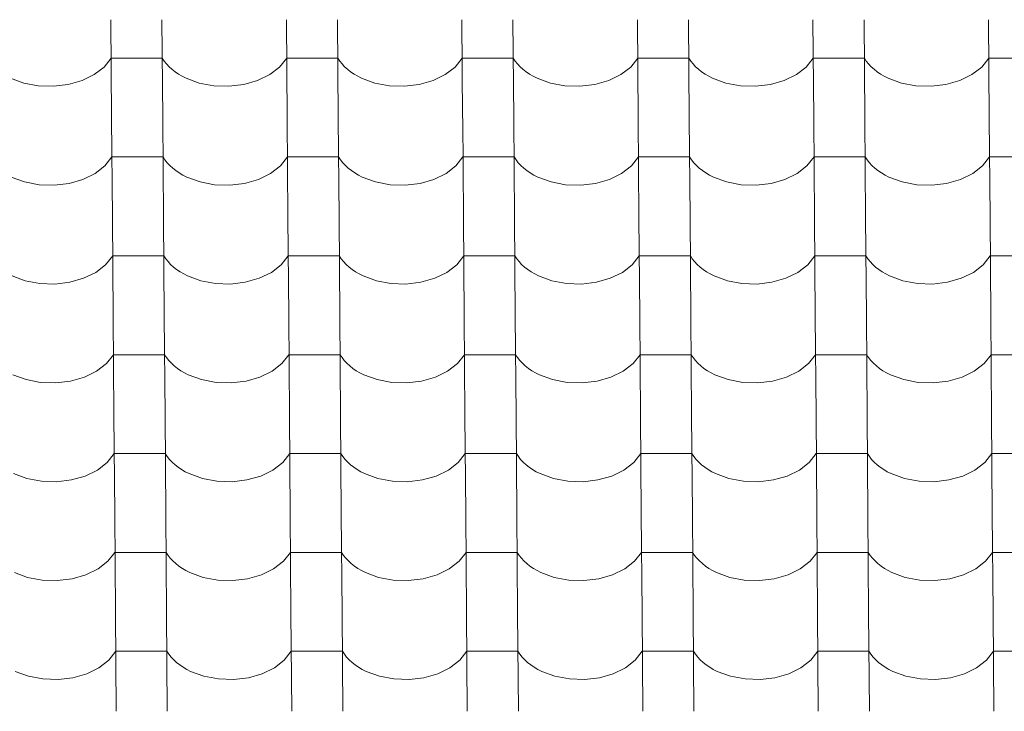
# Model space of a CAD drawing. Header units: millimetres. Extents: x -27785 to 104762, y -947 to 11132.
# Tile 123 of 146: x -5650 to -4724, y 8992 to 9642. Entities that reach past the tile are written whole.
import ezdxf

# ---------------------------------------------------------------- set-up
doc = ezdxf.new("R2010")
doc.units = ezdxf.units.MM
doc.header["$MEASUREMENT"] = 0
doc.layers.add('POHLED JIŽNÍ_1_Bourané_Výplně - Povrchové', color=7, linetype='Continuous')
doc.layers.add('POHLED JIŽNÍ_1_Konstrukce - nosné', color=7, linetype='Continuous')

# ---------------------------------------------------------------- blocks, each defined once
blk = doc.blocks.new('*X2', base_point=(-29303.7, -27473.93))
at = {"layer": 'POHLED JIŽNÍ_1_Bourané_Výplně - Povrchové', "color": 7, "linetype": 'Continuous', "lineweight": 13}
for p, q in [((-5564.35, 9642.36), (-5563.63, 9549.68)), ((-5516.31, 9642.36), (-5515.59, 9549.68)), ((-5399.35, 9642.36), (-5398.63, 9549.68)), ((-5351.32, 9642.36), (-5350.6, 9549.68)), ((-5234.36, 9642.36), (-5233.64, 9549.68)), ((-5186.32, 9642.36), (-5185.6, 9549.68)), ((-5069.36, 9642.36), (-5068.64, 9549.68)), ((-5021.33, 9642.36), (-5020.61, 9549.68)), ((-4904.36, 9642.36), (-4903.64, 9549.68)), ((-4856.33, 9642.36), (-4855.61, 9549.68)), ((-4739.37, 9642.36), (-4738.65, 9549.68)), ((-5570.67, 9597.82), (-5564.07, 9606.2)), ((-5540.05, 9606.2), (-5564.07, 9606.2)), ((-5516.03, 9606.2), (-5540.05, 9606.2)), ((-5516.03, 9606.2), (-5514.19, 9603.41)), ((-5514.19, 9603.41), (-5512.04, 9600.71)), ((-5512.04, 9600.71), (-5509.62, 9598.13)), ((-5509.62, 9598.13), (-5506.92, 9595.66)), ((-5405.67, 9597.82), (-5399.07, 9606.2)), ((-5375.05, 9606.2), (-5399.07, 9606.2)), ((-5351.04, 9606.2), (-5375.05, 9606.2)), ((-5351.04, 9606.2), (-5349.19, 9603.41)), ((-5349.19, 9603.41), (-5347.05, 9600.71)), ((-5347.05, 9600.71), (-5344.62, 9598.13)), ((-5344.62, 9598.13), (-5341.92, 9595.66)), ((-5240.68, 9597.82), (-5234.07, 9606.2)), ((-5210.06, 9606.2), (-5234.07, 9606.2)), ((-5186.04, 9606.2), (-5210.06, 9606.2)), ((-5186.04, 9606.2), (-5184.2, 9603.41)), ((-5184.2, 9603.41), (-5182.05, 9600.71)), ((-5182.05, 9600.71), (-5179.63, 9598.13)), ((-5179.63, 9598.13), (-5176.92, 9595.66)), ((-5075.68, 9597.82), (-5069.08, 9606.2)), ((-5045.06, 9606.2), (-5069.08, 9606.2)), ((-5021.04, 9606.2), (-5045.06, 9606.2)), ((-5021.04, 9606.2), (-5019.2, 9603.41)), ((-5019.2, 9603.41), (-5017.06, 9600.71)), ((-5017.06, 9600.71), (-5014.63, 9598.13)), ((-5014.63, 9598.13), (-5011.93, 9595.66)), ((-4910.69, 9597.82), (-4904.08, 9606.2)), ((-4880.07, 9606.2), (-4904.08, 9606.2)), ((-4856.05, 9606.2), (-4880.07, 9606.2)), ((-4856.05, 9606.2), (-4854.2, 9603.41)), ((-4854.2, 9603.41), (-4852.06, 9600.71)), ((-4852.06, 9600.71), (-4849.63, 9598.13)), ((-4849.63, 9598.13), (-4846.93, 9595.66)), ((-4745.69, 9597.82), (-4739.09, 9606.2)), ((-4715.07, 9606.2), (-4739.09, 9606.2)), ((-5591.36, 9585.05), (-5579.92, 9590.65)), ((-5579.92, 9590.65), (-5570.67, 9597.82)), ((-5506.92, 9595.66), (-5503.96, 9593.34)), ((-5503.96, 9593.34), (-5500.76, 9591.16)), ((-5500.76, 9591.16), (-5497.33, 9589.14)), ((-5497.33, 9589.14), (-5493.69, 9587.29)), ((-5426.36, 9585.05), (-5414.93, 9590.65)), ((-5414.93, 9590.65), (-5405.67, 9597.82)), ((-5341.92, 9595.66), (-5338.96, 9593.34)), ((-5338.96, 9593.34), (-5335.76, 9591.16)), ((-5335.76, 9591.16), (-5332.33, 9589.14)), ((-5332.33, 9589.14), (-5328.7, 9587.29)), ((-5261.36, 9585.05), (-5249.93, 9590.65)), ((-5249.93, 9590.65), (-5240.68, 9597.82)), ((-5176.92, 9595.66), (-5173.97, 9593.34)), ((-5173.97, 9593.34), (-5170.76, 9591.16)), ((-5170.76, 9591.16), (-5167.34, 9589.14)), ((-5167.34, 9589.14), (-5163.7, 9587.29)), ((-5096.37, 9585.05), (-5084.94, 9590.65)), ((-5084.94, 9590.65), (-5075.68, 9597.82)), ((-5011.93, 9595.66), (-5008.97, 9593.34)), ((-5008.97, 9593.34), (-5005.77, 9591.16)), ((-5005.77, 9591.16), (-5002.34, 9589.14)), ((-5002.34, 9589.14), (-4998.71, 9587.29)), ((-4931.37, 9585.05), (-4919.94, 9590.65)), ((-4919.94, 9590.65), (-4910.69, 9597.82)), ((-4846.93, 9595.66), (-4843.97, 9593.34)), ((-4843.97, 9593.34), (-4840.77, 9591.16)), ((-4840.77, 9591.16), (-4837.35, 9589.14)), ((-4837.35, 9589.14), (-4833.71, 9587.29)), ((-4766.38, 9585.05), (-4754.94, 9590.65)), ((-4754.94, 9590.65), (-4745.69, 9597.82)), ((-5658.69, 9587.29), (-5646.21, 9582.72)), ((-5646.21, 9582.72), (-5632.53, 9580.13)), ((-5632.53, 9580.13), (-5618.35, 9579.66)), ((-5618.35, 9579.66), (-5604.39, 9581.33)), ((-5604.39, 9581.33), (-5591.36, 9585.05)), ((-5493.69, 9587.29), (-5481.21, 9582.72)), ((-5481.21, 9582.72), (-5467.53, 9580.13)), ((-5467.53, 9580.13), (-5453.35, 9579.66)), ((-5453.35, 9579.66), (-5439.39, 9581.33)), ((-5439.39, 9581.33), (-5426.36, 9585.05)), ((-5328.7, 9587.29), (-5316.22, 9582.72)), ((-5316.22, 9582.72), (-5302.54, 9580.13)), ((-5302.54, 9580.13), (-5288.36, 9579.66)), ((-5288.36, 9579.66), (-5274.39, 9581.33)), ((-5274.39, 9581.33), (-5261.36, 9585.05)), ((-5163.7, 9587.29), (-5151.22, 9582.72)), ((-5151.22, 9582.72), (-5137.54, 9580.13)), ((-5137.54, 9580.13), (-5123.36, 9579.66)), ((-5123.36, 9579.66), (-5109.4, 9581.33)), ((-5109.4, 9581.33), (-5096.37, 9585.05)), ((-4998.71, 9587.29), (-4986.23, 9582.72)), ((-4986.23, 9582.72), (-4972.55, 9580.13)), ((-4972.55, 9580.13), (-4958.36, 9579.66)), ((-4958.36, 9579.66), (-4944.4, 9581.33)), ((-4944.4, 9581.33), (-4931.37, 9585.05)), ((-4833.71, 9587.29), (-4821.23, 9582.72)), ((-4821.23, 9582.72), (-4807.55, 9580.13)), ((-4807.55, 9580.13), (-4793.37, 9579.66)), ((-4793.37, 9579.66), (-4779.41, 9581.33)), ((-4779.41, 9581.33), (-4766.38, 9585.05)), ((-5563.62, 9549.35), (-5562.9, 9456.68)), ((-5515.59, 9549.35), (-5514.87, 9456.68)), ((-5398.63, 9549.35), (-5397.91, 9456.68)), ((-5350.59, 9549.35), (-5349.87, 9456.68)), ((-5233.63, 9549.35), (-5232.91, 9456.68)), ((-5185.6, 9549.35), (-5184.88, 9456.68)), ((-5068.64, 9549.35), (-5067.92, 9456.68)), ((-5020.6, 9549.35), (-5019.88, 9456.68)), ((-4903.64, 9549.35), (-4902.92, 9456.68)), ((-4855.61, 9549.35), (-4854.89, 9456.68)), ((-4738.64, 9549.35), (-4737.92, 9456.68)), ((-5569.95, 9504.81), (-5563.34, 9513.19)), ((-5539.33, 9513.19), (-5563.34, 9513.19)), ((-5515.31, 9513.19), (-5539.33, 9513.19)), ((-5515.31, 9513.19), (-5513.46, 9510.4)), ((-5513.46, 9510.4), (-5511.32, 9507.7)), ((-5511.32, 9507.7), (-5508.89, 9505.12)), ((-5404.95, 9504.81), (-5398.35, 9513.19)), ((-5374.33, 9513.19), (-5398.35, 9513.19)), ((-5350.31, 9513.19), (-5374.33, 9513.19)), ((-5350.31, 9513.19), (-5348.47, 9510.4)), ((-5348.47, 9510.4), (-5346.33, 9507.7)), ((-5346.33, 9507.7), (-5343.9, 9505.12)), ((-5239.95, 9504.81), (-5233.35, 9513.19)), ((-5209.33, 9513.19), (-5233.35, 9513.19)), ((-5185.32, 9513.19), (-5209.33, 9513.19)), ((-5185.32, 9513.19), (-5183.47, 9510.4)), ((-5183.47, 9510.4), (-5181.33, 9507.7)), ((-5181.33, 9507.7), (-5178.9, 9505.12)), ((-5074.96, 9504.81), (-5068.36, 9513.19)), ((-5044.34, 9513.19), (-5068.36, 9513.19)), ((-5020.32, 9513.19), (-5044.34, 9513.19)), ((-5020.32, 9513.19), (-5018.48, 9510.4)), ((-5018.48, 9510.4), (-5016.33, 9507.7)), ((-5016.33, 9507.7), (-5013.91, 9505.12)), ((-4909.96, 9504.81), (-4903.36, 9513.19)), ((-4879.34, 9513.19), (-4903.36, 9513.19)), ((-4855.33, 9513.19), (-4879.34, 9513.19)), ((-4855.33, 9513.19), (-4853.48, 9510.4)), ((-4853.48, 9510.4), (-4851.34, 9507.7)), ((-4851.34, 9507.7), (-4848.91, 9505.12)), ((-4744.97, 9504.81), (-4738.36, 9513.19)), ((-4714.35, 9513.19), (-4738.36, 9513.19)), ((-5590.63, 9492.05), (-5579.2, 9497.64)), ((-5579.2, 9497.64), (-5569.95, 9504.81)), ((-5508.89, 9505.12), (-5506.19, 9502.65)), ((-5506.19, 9502.65), (-5503.23, 9500.33)), ((-5503.23, 9500.33), (-5500.03, 9498.15)), ((-5500.03, 9498.15), (-5496.61, 9496.13)), ((-5425.64, 9492.05), (-5414.2, 9497.64)), ((-5414.2, 9497.64), (-5404.95, 9504.81)), ((-5343.9, 9505.12), (-5341.2, 9502.65)), ((-5341.2, 9502.65), (-5338.24, 9500.33)), ((-5338.24, 9500.33), (-5335.04, 9498.15)), ((-5335.04, 9498.15), (-5331.61, 9496.13)), ((-5260.64, 9492.05), (-5249.21, 9497.64)), ((-5249.21, 9497.64), (-5239.95, 9504.81)), ((-5178.9, 9505.12), (-5176.2, 9502.65)), ((-5176.2, 9502.65), (-5173.24, 9500.33)), ((-5173.24, 9500.33), (-5170.04, 9498.15)), ((-5170.04, 9498.15), (-5166.61, 9496.13)), ((-5095.65, 9492.05), (-5084.21, 9497.64)), ((-5084.21, 9497.64), (-5074.96, 9504.81)), ((-5013.91, 9505.12), (-5011.21, 9502.65)), ((-5011.21, 9502.65), (-5008.25, 9500.33)), ((-5008.25, 9500.33), (-5005.05, 9498.15)), ((-5005.05, 9498.15), (-5001.62, 9496.13)), ((-4930.65, 9492.05), (-4919.22, 9497.64)), ((-4919.22, 9497.64), (-4909.96, 9504.81)), ((-4848.91, 9505.12), (-4846.21, 9502.65)), ((-4846.21, 9502.65), (-4843.25, 9500.33)), ((-4843.25, 9500.33), (-4840.05, 9498.15)), ((-4840.05, 9498.15), (-4836.62, 9496.13)), ((-4765.65, 9492.05), (-4754.22, 9497.64)), ((-4754.22, 9497.64), (-4744.97, 9504.81)), ((-5657.97, 9494.28), (-5645.49, 9489.71)), ((-5645.49, 9489.71), (-5631.81, 9487.12)), ((-5631.81, 9487.12), (-5617.62, 9486.65)), ((-5617.62, 9486.65), (-5603.66, 9488.32)), ((-5603.66, 9488.32), (-5590.63, 9492.05)), ((-5496.61, 9496.13), (-5492.97, 9494.28)), ((-5492.97, 9494.28), (-5480.49, 9489.71)), ((-5480.49, 9489.71), (-5466.81, 9487.12)), ((-5466.81, 9487.12), (-5452.63, 9486.65)), ((-5452.63, 9486.65), (-5438.67, 9488.32)), ((-5438.67, 9488.32), (-5425.64, 9492.05)), ((-5331.61, 9496.13), (-5327.97, 9494.28)), ((-5327.97, 9494.28), (-5315.49, 9489.71)), ((-5315.49, 9489.71), (-5301.82, 9487.12)), ((-5301.82, 9487.12), (-5287.63, 9486.65)), ((-5287.63, 9486.65), (-5273.67, 9488.32)), ((-5273.67, 9488.32), (-5260.64, 9492.05)), ((-5166.61, 9496.13), (-5162.98, 9494.28)), ((-5162.98, 9494.28), (-5150.5, 9489.71)), ((-5150.5, 9489.71), (-5136.82, 9487.12)), ((-5136.82, 9487.12), (-5122.64, 9486.65)), ((-5122.64, 9486.65), (-5108.68, 9488.32)), ((-5108.68, 9488.32), (-5095.65, 9492.05)), ((-5001.62, 9496.13), (-4997.98, 9494.28)), ((-4997.98, 9494.28), (-4985.5, 9489.71)), ((-4985.5, 9489.71), (-4971.82, 9487.12)), ((-4971.82, 9487.12), (-4957.64, 9486.65)), ((-4957.64, 9486.65), (-4943.68, 9488.32)), ((-4943.68, 9488.32), (-4930.65, 9492.05)), ((-4836.62, 9496.13), (-4832.99, 9494.28)), ((-4832.99, 9494.28), (-4820.51, 9489.71)), ((-4820.51, 9489.71), (-4806.83, 9487.12)), ((-4806.83, 9487.12), (-4792.65, 9486.65)), ((-4792.65, 9486.65), (-4778.68, 9488.32)), ((-4778.68, 9488.32), (-4765.65, 9492.05)), ((-5562.9, 9456.34), (-5562.18, 9363.67)), ((-5514.87, 9456.34), (-5514.15, 9363.67)), ((-5397.9, 9456.34), (-5397.18, 9363.67)), ((-5349.87, 9456.34), (-5349.15, 9363.67)), ((-5232.91, 9456.34), (-5232.19, 9363.67)), ((-5184.87, 9456.34), (-5184.15, 9363.67)), ((-5067.91, 9456.34), (-5067.19, 9363.67)), ((-5019.88, 9456.34), (-5019.16, 9363.67)), ((-4902.92, 9456.34), (-4902.2, 9363.67)), ((-4854.88, 9456.34), (-4854.16, 9363.67)), ((-4737.92, 9456.34), (-4737.2, 9363.67)), ((-5569.22, 9411.8), (-5562.62, 9420.18)), ((-5538.6, 9420.18), (-5562.62, 9420.18)), ((-5514.59, 9420.18), (-5538.6, 9420.18)), ((-5514.59, 9420.18), (-5512.74, 9417.39)), ((-5512.74, 9417.39), (-5510.6, 9414.7)), ((-5510.6, 9414.7), (-5508.17, 9412.11)), ((-5404.23, 9411.8), (-5397.62, 9420.18)), ((-5373.61, 9420.18), (-5397.62, 9420.18)), ((-5349.59, 9420.18), (-5373.61, 9420.18)), ((-5349.59, 9420.18), (-5347.74, 9417.39)), ((-5347.74, 9417.39), (-5345.6, 9414.7)), ((-5345.6, 9414.7), (-5343.17, 9412.11)), ((-5239.23, 9411.8), (-5232.63, 9420.18)), ((-5208.61, 9420.18), (-5232.63, 9420.18)), ((-5184.59, 9420.18), (-5208.61, 9420.18)), ((-5184.59, 9420.18), (-5182.75, 9417.39)), ((-5182.75, 9417.39), (-5180.61, 9414.7)), ((-5180.61, 9414.7), (-5178.18, 9412.11)), ((-5074.23, 9411.8), (-5067.63, 9420.18)), ((-5043.61, 9420.18), (-5067.63, 9420.18)), ((-5019.6, 9420.18), (-5043.61, 9420.18)), ((-5019.6, 9420.18), (-5017.75, 9417.39)), ((-5017.75, 9417.39), (-5015.61, 9414.7)), ((-5015.61, 9414.7), (-5013.18, 9412.11)), ((-4909.24, 9411.8), (-4902.64, 9420.18)), ((-4878.62, 9420.18), (-4902.64, 9420.18)), ((-4854.6, 9420.18), (-4878.62, 9420.18)), ((-4854.6, 9420.18), (-4852.76, 9417.39)), ((-4852.76, 9417.39), (-4850.61, 9414.7)), ((-4850.61, 9414.7), (-4848.19, 9412.11)), ((-4744.24, 9411.8), (-4737.64, 9420.18)), ((-4713.62, 9420.18), (-4737.64, 9420.18)), ((-5589.91, 9399.04), (-5578.48, 9404.63)), ((-5578.48, 9404.63), (-5569.22, 9411.8)), ((-5508.17, 9412.11), (-5505.47, 9409.64)), ((-5505.47, 9409.64), (-5502.51, 9407.32)), ((-5502.51, 9407.32), (-5499.31, 9405.14)), ((-5499.31, 9405.14), (-5495.88, 9403.12)), ((-5424.91, 9399.04), (-5413.48, 9404.63)), ((-5413.48, 9404.63), (-5404.23, 9411.8)), ((-5343.17, 9412.11), (-5340.47, 9409.64)), ((-5340.47, 9409.64), (-5337.51, 9407.32)), ((-5337.51, 9407.32), (-5334.31, 9405.14)), ((-5334.31, 9405.14), (-5330.89, 9403.12)), ((-5259.92, 9399.04), (-5248.48, 9404.63)), ((-5248.48, 9404.63), (-5239.23, 9411.8)), ((-5178.18, 9412.11), (-5175.48, 9409.64)), ((-5175.48, 9409.64), (-5172.52, 9407.32)), ((-5172.52, 9407.32), (-5169.32, 9405.14)), ((-5169.32, 9405.14), (-5165.89, 9403.12)), ((-5094.92, 9399.04), (-5083.49, 9404.63)), ((-5083.49, 9404.63), (-5074.23, 9411.8)), ((-5013.18, 9412.11), (-5010.48, 9409.64)), ((-5010.48, 9409.64), (-5007.52, 9407.32)), ((-5007.52, 9407.32), (-5004.32, 9405.14)), ((-5004.32, 9405.14), (-5000.89, 9403.12)), ((-4929.93, 9399.04), (-4918.49, 9404.63)), ((-4918.49, 9404.63), (-4909.24, 9411.8)), ((-4848.19, 9412.11), (-4845.49, 9409.64)), ((-4845.49, 9409.64), (-4842.53, 9407.32)), ((-4842.53, 9407.32), (-4839.33, 9405.14)), ((-4839.33, 9405.14), (-4835.9, 9403.12)), ((-4764.93, 9399.04), (-4753.5, 9404.63)), ((-4753.5, 9404.63), (-4744.24, 9411.8)), ((-5657.24, 9401.27), (-5644.76, 9396.7)), ((-5644.76, 9396.7), (-5631.08, 9394.11)), ((-5616.9, 9393.64), (-5602.94, 9395.31)), ((-5602.94, 9395.31), (-5589.91, 9399.04)), ((-5495.88, 9403.12), (-5492.25, 9401.27)), ((-5492.25, 9401.27), (-5479.77, 9396.7)), ((-5479.77, 9396.7), (-5466.09, 9394.11)), ((-5451.91, 9393.64), (-5437.94, 9395.31)), ((-5437.94, 9395.31), (-5424.91, 9399.04)), ((-5330.89, 9403.12), (-5327.25, 9401.27)), ((-5327.25, 9401.27), (-5314.77, 9396.7)), ((-5314.77, 9396.7), (-5301.09, 9394.11)), ((-5286.91, 9393.64), (-5272.95, 9395.31)), ((-5272.95, 9395.31), (-5259.92, 9399.04)), ((-5165.89, 9403.12), (-5162.25, 9401.27)), ((-5162.25, 9401.27), (-5149.77, 9396.7)), ((-5149.77, 9396.7), (-5136.1, 9394.11)), ((-5121.91, 9393.64), (-5107.95, 9395.31)), ((-5107.95, 9395.31), (-5094.92, 9399.04)), ((-5000.89, 9403.12), (-4997.26, 9401.27)), ((-4997.26, 9401.27), (-4984.78, 9396.7)), ((-4984.78, 9396.7), (-4971.1, 9394.11)), ((-4956.92, 9393.64), (-4942.96, 9395.31)), ((-4942.96, 9395.31), (-4929.93, 9399.04)), ((-4835.9, 9403.12), (-4832.26, 9401.27)), ((-4832.26, 9401.27), (-4819.78, 9396.7)), ((-4819.78, 9396.7), (-4806.1, 9394.11)), ((-4791.92, 9393.64), (-4777.96, 9395.31)), ((-4777.96, 9395.31), (-4764.93, 9399.04)), ((-5631.08, 9394.11), (-5616.9, 9393.64)), ((-5466.09, 9394.11), (-5451.91, 9393.64)), ((-5301.09, 9394.11), (-5286.91, 9393.64)), ((-5136.1, 9394.11), (-5121.91, 9393.64)), ((-4971.1, 9394.11), (-4956.92, 9393.64)), ((-4806.1, 9394.11), (-4791.92, 9393.64)), ((-5562.18, 9363.33), (-5561.46, 9270.66)), ((-5514.14, 9363.33), (-5513.42, 9270.66)), ((-5397.18, 9363.33), (-5396.46, 9270.66)), ((-5349.15, 9363.33), (-5348.43, 9270.66)), ((-5232.19, 9363.33), (-5231.46, 9270.66)), ((-5184.15, 9363.33), (-5183.43, 9270.66)), ((-5067.19, 9363.33), (-5066.47, 9270.66)), ((-5019.16, 9363.33), (-5018.43, 9270.66)), ((-4902.19, 9363.33), (-4901.47, 9270.66)), ((-4854.16, 9363.33), (-4853.44, 9270.66)), ((-4737.2, 9363.33), (-4736.48, 9270.66)), ((-5568.5, 9318.79), (-5561.9, 9327.18)), ((-5537.88, 9327.18), (-5561.9, 9327.18)), ((-5513.86, 9327.18), (-5537.88, 9327.18)), ((-5513.86, 9327.18), (-5512.02, 9324.38)), ((-5512.02, 9324.38), (-5509.87, 9321.69)), ((-5509.87, 9321.69), (-5507.45, 9319.1)), ((-5403.5, 9318.79), (-5396.9, 9327.18)), ((-5372.88, 9327.18), (-5396.9, 9327.18)), ((-5348.87, 9327.18), (-5372.88, 9327.18)), ((-5348.87, 9327.18), (-5347.02, 9324.38)), ((-5347.02, 9324.38), (-5344.88, 9321.69)), ((-5344.88, 9321.69), (-5342.45, 9319.1)), ((-5238.51, 9318.79), (-5231.9, 9327.18)), ((-5207.89, 9327.18), (-5231.9, 9327.18)), ((-5183.87, 9327.18), (-5207.89, 9327.18)), ((-5183.87, 9327.18), (-5182.02, 9324.38)), ((-5182.02, 9324.38), (-5179.88, 9321.69)), ((-5179.88, 9321.69), (-5177.45, 9319.1)), ((-5073.51, 9318.79), (-5066.91, 9327.18)), ((-5042.89, 9327.18), (-5066.91, 9327.18)), ((-5018.87, 9327.18), (-5042.89, 9327.18)), ((-5018.87, 9327.18), (-5017.03, 9324.38)), ((-5017.03, 9324.38), (-5014.89, 9321.69)), ((-5014.89, 9321.69), (-5012.46, 9319.1)), ((-4908.51, 9318.79), (-4901.91, 9327.18)), ((-4877.89, 9327.18), (-4901.91, 9327.18)), ((-4853.88, 9327.18), (-4877.89, 9327.18)), ((-4853.88, 9327.18), (-4852.03, 9324.38)), ((-4852.03, 9324.38), (-4849.89, 9321.69)), ((-4849.89, 9321.69), (-4847.46, 9319.1)), ((-4743.52, 9318.79), (-4736.92, 9327.18)), ((-4712.9, 9327.18), (-4736.92, 9327.18)), ((-5589.19, 9306.03), (-5577.75, 9311.62)), ((-5577.75, 9311.62), (-5568.5, 9318.79)), ((-5507.45, 9319.1), (-5504.75, 9316.64)), ((-5504.75, 9316.64), (-5501.79, 9314.31)), ((-5501.79, 9314.31), (-5498.59, 9312.13)), ((-5498.59, 9312.13), (-5495.16, 9310.11)), ((-5424.19, 9306.03), (-5412.76, 9311.62)), ((-5412.76, 9311.62), (-5403.5, 9318.79)), ((-5342.45, 9319.1), (-5339.75, 9316.64)), ((-5339.75, 9316.64), (-5336.79, 9314.31)), ((-5336.79, 9314.31), (-5333.59, 9312.13)), ((-5333.59, 9312.13), (-5330.16, 9310.11)), ((-5259.19, 9306.03), (-5247.76, 9311.62)), ((-5247.76, 9311.62), (-5238.51, 9318.79)), ((-5177.45, 9319.1), (-5174.75, 9316.64)), ((-5174.75, 9316.64), (-5171.8, 9314.31)), ((-5171.8, 9314.31), (-5168.59, 9312.13)), ((-5168.59, 9312.13), (-5165.17, 9310.11)), ((-5094.2, 9306.03), (-5082.76, 9311.62)), ((-5082.76, 9311.62), (-5073.51, 9318.79)), ((-5012.46, 9319.1), (-5009.76, 9316.64)), ((-5009.76, 9316.64), (-5006.8, 9314.31)), ((-5006.8, 9314.31), (-5003.6, 9312.13)), ((-5003.6, 9312.13), (-5000.17, 9310.11)), ((-4929.2, 9306.03), (-4917.77, 9311.62)), ((-4917.77, 9311.62), (-4908.51, 9318.79)), ((-4847.46, 9319.1), (-4844.76, 9316.64)), ((-4844.76, 9316.64), (-4841.8, 9314.31)), ((-4841.8, 9314.31), (-4838.6, 9312.13)), ((-4838.6, 9312.13), (-4835.17, 9310.11)), ((-4764.21, 9306.03), (-4752.77, 9311.62)), ((-4752.77, 9311.62), (-4743.52, 9318.79)), ((-5656.52, 9308.26), (-5644.04, 9303.69)), ((-5644.04, 9303.69), (-5630.36, 9301.1)), ((-5616.18, 9300.63), (-5602.22, 9302.3)), ((-5602.22, 9302.3), (-5589.19, 9306.03)), ((-5495.16, 9310.11), (-5491.52, 9308.26)), ((-5491.52, 9308.26), (-5479.04, 9303.69)), ((-5479.04, 9303.69), (-5465.36, 9301.1)), ((-5451.18, 9300.63), (-5437.22, 9302.3)), ((-5437.22, 9302.3), (-5424.19, 9306.03)), ((-5330.16, 9310.11), (-5326.53, 9308.26)), ((-5326.53, 9308.26), (-5314.05, 9303.69)), ((-5314.05, 9303.69), (-5300.37, 9301.1)), ((-5286.19, 9300.63), (-5272.22, 9302.3)), ((-5272.22, 9302.3), (-5259.19, 9306.03)), ((-5165.17, 9310.11), (-5161.53, 9308.26)), ((-5161.53, 9308.26), (-5149.05, 9303.69)), ((-5149.05, 9303.69), (-5135.37, 9301.1)), ((-5121.19, 9300.63), (-5107.23, 9302.3)), ((-5107.23, 9302.3), (-5094.2, 9306.03)), ((-5000.17, 9310.11), (-4996.53, 9308.26)), ((-4996.53, 9308.26), (-4984.06, 9303.69)), ((-4984.06, 9303.69), (-4970.38, 9301.1)), ((-4956.19, 9300.63), (-4942.23, 9302.3)), ((-4942.23, 9302.3), (-4929.2, 9306.03)), ((-4835.17, 9310.11), (-4831.54, 9308.26)), ((-4831.54, 9308.26), (-4819.06, 9303.69)), ((-4819.06, 9303.69), (-4805.38, 9301.1)), ((-4791.2, 9300.63), (-4777.24, 9302.3)), ((-4777.24, 9302.3), (-4764.21, 9306.03)), ((-5630.36, 9301.1), (-5616.18, 9300.63)), ((-5465.36, 9301.1), (-5451.18, 9300.63)), ((-5300.37, 9301.1), (-5286.19, 9300.63)), ((-5135.37, 9301.1), (-5121.19, 9300.63)), ((-4970.38, 9301.1), (-4956.19, 9300.63)), ((-4805.38, 9301.1), (-4791.2, 9300.63)), ((-5561.45, 9270.32), (-5560.73, 9177.65)), ((-5513.42, 9270.32), (-5512.7, 9177.65)), ((-5396.46, 9270.32), (-5395.74, 9177.65)), ((-5348.42, 9270.32), (-5347.7, 9177.65)), ((-5231.46, 9270.32), (-5230.74, 9177.65)), ((-5183.43, 9270.32), (-5182.71, 9177.65)), ((-5066.47, 9270.32), (-5065.74, 9177.65)), ((-5018.43, 9270.32), (-5017.71, 9177.65)), ((-4901.47, 9270.32), (-4900.75, 9177.65)), ((-4853.44, 9270.32), (-4852.71, 9177.65)), ((-4736.47, 9270.32), (-4735.75, 9177.65)), ((-5567.77, 9225.78), (-5561.17, 9234.17)), ((-5537.16, 9234.17), (-5561.17, 9234.17)), ((-5513.14, 9234.17), (-5537.16, 9234.17)), ((-5513.14, 9234.17), (-5511.29, 9231.37)), ((-5511.29, 9231.37), (-5509.15, 9228.68)), ((-5509.15, 9228.68), (-5506.72, 9226.09)), ((-5402.78, 9225.78), (-5396.18, 9234.17)), ((-5372.16, 9234.17), (-5396.18, 9234.17)), ((-5348.14, 9234.17), (-5372.16, 9234.17)), ((-5348.14, 9234.17), (-5346.3, 9231.37)), ((-5346.3, 9231.37), (-5344.15, 9228.68)), ((-5344.15, 9228.68), (-5341.73, 9226.09)), ((-5237.78, 9225.78), (-5231.18, 9234.17)), ((-5207.16, 9234.17), (-5231.18, 9234.17)), ((-5183.15, 9234.17), (-5207.16, 9234.17)), ((-5183.15, 9234.17), (-5181.3, 9231.37)), ((-5181.3, 9231.37), (-5179.16, 9228.68)), ((-5179.16, 9228.68), (-5176.73, 9226.09)), ((-5072.79, 9225.78), (-5066.18, 9234.17)), ((-5042.17, 9234.17), (-5066.18, 9234.17)), ((-5018.15, 9234.17), (-5042.17, 9234.17)), ((-5018.15, 9234.17), (-5016.3, 9231.37)), ((-5016.3, 9231.37), (-5014.16, 9228.68)), ((-5014.16, 9228.68), (-5011.73, 9226.09)), ((-4907.79, 9225.78), (-4901.19, 9234.17)), ((-4877.17, 9234.17), (-4901.19, 9234.17)), ((-4853.15, 9234.17), (-4877.17, 9234.17)), ((-4853.15, 9234.17), (-4851.31, 9231.37)), ((-4851.31, 9231.37), (-4849.17, 9228.68)), ((-4849.17, 9228.68), (-4846.74, 9226.09)), ((-4742.8, 9225.78), (-4736.19, 9234.17)), ((-4712.18, 9234.17), (-4736.19, 9234.17)), ((-5588.46, 9213.02), (-5577.03, 9218.61)), ((-5577.03, 9218.61), (-5567.77, 9225.78)), ((-5506.72, 9226.09), (-5504.02, 9223.63)), ((-5504.02, 9223.63), (-5501.06, 9221.3)), ((-5501.06, 9221.3), (-5497.86, 9219.12)), ((-5497.86, 9219.12), (-5494.43, 9217.1)), ((-5423.47, 9213.02), (-5412.03, 9218.61)), ((-5412.03, 9218.61), (-5402.78, 9225.78)), ((-5341.73, 9226.09), (-5339.03, 9223.63)), ((-5339.03, 9223.63), (-5336.07, 9221.3)), ((-5336.07, 9221.3), (-5332.87, 9219.12)), ((-5332.87, 9219.12), (-5329.44, 9217.1)), ((-5258.47, 9213.02), (-5247.04, 9218.61)), ((-5247.04, 9218.61), (-5237.78, 9225.78)), ((-5176.73, 9226.09), (-5174.03, 9223.63)), ((-5174.03, 9223.63), (-5171.07, 9221.3)), ((-5171.07, 9221.3), (-5167.87, 9219.12)), ((-5167.87, 9219.12), (-5164.44, 9217.1)), ((-5093.47, 9213.02), (-5082.04, 9218.61)), ((-5082.04, 9218.61), (-5072.79, 9225.78)), ((-5011.73, 9226.09), (-5009.03, 9223.63)), ((-5009.03, 9223.63), (-5006.08, 9221.3)), ((-5006.08, 9221.3), (-5002.87, 9219.12)), ((-5002.87, 9219.12), (-4999.45, 9217.1)), ((-4928.48, 9213.02), (-4917.05, 9218.61)), ((-4917.05, 9218.61), (-4907.79, 9225.78)), ((-4846.74, 9226.09), (-4844.04, 9223.63)), ((-4844.04, 9223.63), (-4841.08, 9221.3)), ((-4841.08, 9221.3), (-4837.88, 9219.12)), ((-4837.88, 9219.12), (-4834.45, 9217.1)), ((-4763.48, 9213.02), (-4752.05, 9218.61)), ((-4752.05, 9218.61), (-4742.8, 9225.78)), ((-5655.79, 9215.25), (-5643.32, 9210.68)), ((-5643.32, 9210.68), (-5629.64, 9208.09)), ((-5615.45, 9207.62), (-5601.49, 9209.29)), ((-5601.49, 9209.29), (-5588.46, 9213.02)), ((-5494.43, 9217.1), (-5490.8, 9215.25)), ((-5490.8, 9215.25), (-5478.32, 9210.68)), ((-5478.32, 9210.68), (-5464.64, 9208.09)), ((-5450.46, 9207.62), (-5436.5, 9209.29)), ((-5436.5, 9209.29), (-5423.47, 9213.02)), ((-5329.44, 9217.1), (-5325.8, 9215.25)), ((-5325.8, 9215.25), (-5313.32, 9210.68)), ((-5313.32, 9210.68), (-5299.64, 9208.09)), ((-5285.46, 9207.62), (-5271.5, 9209.29)), ((-5271.5, 9209.29), (-5258.47, 9213.02)), ((-5164.44, 9217.1), (-5160.81, 9215.25)), ((-5160.81, 9215.25), (-5148.33, 9210.68)), ((-5148.33, 9210.68), (-5134.65, 9208.09)), ((-5120.47, 9207.62), (-5106.5, 9209.29)), ((-5106.5, 9209.29), (-5093.47, 9213.02)), ((-4999.45, 9217.1), (-4995.81, 9215.25)), ((-4995.81, 9215.25), (-4983.33, 9210.68)), ((-4983.33, 9210.68), (-4969.65, 9208.09)), ((-4955.47, 9207.62), (-4941.51, 9209.29)), ((-4941.51, 9209.29), (-4928.48, 9213.02)), ((-4834.45, 9217.1), (-4830.81, 9215.25)), ((-4830.81, 9215.25), (-4818.34, 9210.68)), ((-4818.34, 9210.68), (-4804.66, 9208.09)), ((-4790.47, 9207.62), (-4776.51, 9209.29)), ((-4776.51, 9209.29), (-4763.48, 9213.02)), ((-5629.64, 9208.09), (-5615.45, 9207.62)), ((-5464.64, 9208.09), (-5450.46, 9207.62)), ((-5299.64, 9208.09), (-5285.46, 9207.62)), ((-5134.65, 9208.09), (-5120.47, 9207.62)), ((-4969.65, 9208.09), (-4955.47, 9207.62)), ((-4804.66, 9208.09), (-4790.47, 9207.62)), ((-5560.73, 9177.31), (-5560.01, 9084.64)), ((-5512.7, 9177.31), (-5511.97, 9084.64)), ((-5395.73, 9177.31), (-5395.01, 9084.64)), ((-5347.7, 9177.31), (-5346.98, 9084.64)), ((-5230.74, 9177.31), (-5230.02, 9084.64)), ((-5182.7, 9177.31), (-5181.98, 9084.64)), ((-5065.74, 9177.31), (-5065.02, 9084.64)), ((-5017.71, 9177.31), (-5016.99, 9084.64)), ((-4900.75, 9177.31), (-4900.02, 9084.64)), ((-4852.71, 9177.31), (-4851.99, 9084.64)), ((-4735.75, 9177.31), (-4735.03, 9084.64)), ((-5567.05, 9132.77), (-5560.45, 9141.16)), ((-5536.43, 9141.16), (-5560.45, 9141.16)), ((-5512.41, 9141.16), (-5536.43, 9141.16)), ((-5512.41, 9141.16), (-5510.57, 9138.36)), ((-5510.57, 9138.36), (-5508.43, 9135.67)), ((-5508.43, 9135.67), (-5506, 9133.08)), ((-5402.06, 9132.77), (-5395.45, 9141.16)), ((-5371.44, 9141.16), (-5395.45, 9141.16)), ((-5347.42, 9141.16), (-5371.44, 9141.16)), ((-5347.42, 9141.16), (-5345.57, 9138.36)), ((-5345.57, 9138.36), (-5343.43, 9135.67)), ((-5343.43, 9135.67), (-5341, 9133.08)), ((-5237.06, 9132.77), (-5230.46, 9141.16)), ((-5206.44, 9141.16), (-5230.46, 9141.16)), ((-5182.42, 9141.16), (-5206.44, 9141.16)), ((-5182.42, 9141.16), (-5180.58, 9138.36)), ((-5180.58, 9138.36), (-5178.43, 9135.67)), ((-5178.43, 9135.67), (-5176.01, 9133.08)), ((-5072.06, 9132.77), (-5065.46, 9141.16)), ((-5041.44, 9141.16), (-5065.46, 9141.16)), ((-5017.43, 9141.16), (-5041.44, 9141.16)), ((-5017.43, 9141.16), (-5015.58, 9138.36)), ((-5015.58, 9138.36), (-5013.44, 9135.67)), ((-5013.44, 9135.67), (-5011.01, 9133.08)), ((-4907.07, 9132.77), (-4900.46, 9141.16)), ((-4876.45, 9141.16), (-4900.46, 9141.16)), ((-4852.43, 9141.16), (-4876.45, 9141.16)), ((-4852.43, 9141.16), (-4850.58, 9138.36)), ((-4850.58, 9138.36), (-4848.44, 9135.67)), ((-4848.44, 9135.67), (-4846.02, 9133.08)), ((-4742.07, 9132.77), (-4735.47, 9141.16)), ((-4711.45, 9141.16), (-4735.47, 9141.16)), ((-5576.31, 9125.6), (-5567.05, 9132.77)), ((-5506, 9133.08), (-5503.3, 9130.62)), ((-5503.3, 9130.62), (-5500.34, 9128.29)), ((-5500.34, 9128.29), (-5497.14, 9126.11)), ((-5497.14, 9126.11), (-5493.71, 9124.09)), ((-5411.31, 9125.6), (-5402.06, 9132.77)), ((-5341, 9133.08), (-5338.3, 9130.62)), ((-5338.3, 9130.62), (-5335.34, 9128.29)), ((-5335.34, 9128.29), (-5332.14, 9126.11)), ((-5332.14, 9126.11), (-5328.71, 9124.09)), ((-5246.31, 9125.6), (-5237.06, 9132.77)), ((-5176.01, 9133.08), (-5173.31, 9130.62)), ((-5173.31, 9130.62), (-5170.35, 9128.29)), ((-5170.35, 9128.29), (-5167.15, 9126.11)), ((-5167.15, 9126.11), (-5163.72, 9124.09)), ((-5081.32, 9125.6), (-5072.06, 9132.77)), ((-5011.01, 9133.08), (-5008.31, 9130.62)), ((-5008.31, 9130.62), (-5005.35, 9128.29)), ((-5005.35, 9128.29), (-5002.15, 9126.11)), ((-5002.15, 9126.11), (-4998.72, 9124.09)), ((-4916.32, 9125.6), (-4907.07, 9132.77)), ((-4846.02, 9133.08), (-4843.31, 9130.62)), ((-4843.31, 9130.62), (-4840.36, 9128.29)), ((-4840.36, 9128.29), (-4837.15, 9126.11)), ((-4837.15, 9126.11), (-4833.73, 9124.09)), ((-4751.33, 9125.6), (-4742.07, 9132.77)), ((-5655.07, 9122.24), (-5642.59, 9117.67)), ((-5642.59, 9117.67), (-5628.91, 9115.08)), ((-5600.77, 9116.28), (-5587.74, 9120.01)), ((-5587.74, 9120.01), (-5576.31, 9125.6)), ((-5493.71, 9124.09), (-5490.07, 9122.24)), ((-5490.07, 9122.24), (-5477.6, 9117.67)), ((-5477.6, 9117.67), (-5463.92, 9115.08)), ((-5435.77, 9116.28), (-5422.74, 9120.01)), ((-5422.74, 9120.01), (-5411.31, 9125.6)), ((-5328.71, 9124.09), (-5325.08, 9122.24)), ((-5325.08, 9122.24), (-5312.6, 9117.67)), ((-5312.6, 9117.67), (-5298.92, 9115.08)), ((-5270.78, 9116.28), (-5257.75, 9120.01)), ((-5257.75, 9120.01), (-5246.31, 9125.6)), ((-5163.72, 9124.09), (-5160.08, 9122.24)), ((-5160.08, 9122.24), (-5147.6, 9117.67)), ((-5147.6, 9117.67), (-5133.92, 9115.08)), ((-5105.78, 9116.28), (-5092.75, 9120.01)), ((-5092.75, 9120.01), (-5081.32, 9125.6)), ((-4998.72, 9124.09), (-4995.09, 9122.24)), ((-4995.09, 9122.24), (-4982.61, 9117.67)), ((-4982.61, 9117.67), (-4968.93, 9115.08)), ((-4940.78, 9116.28), (-4927.75, 9120.01)), ((-4927.75, 9120.01), (-4916.32, 9125.6)), ((-4833.73, 9124.09), (-4830.09, 9122.24)), ((-4830.09, 9122.24), (-4817.61, 9117.67)), ((-4817.61, 9117.67), (-4803.93, 9115.08)), ((-4775.79, 9116.28), (-4762.76, 9120.01)), ((-4762.76, 9120.01), (-4751.33, 9125.6)), ((-5628.91, 9115.08), (-5614.73, 9114.61)), ((-5614.73, 9114.61), (-5600.77, 9116.28)), ((-5463.92, 9115.08), (-5449.73, 9114.61)), ((-5449.73, 9114.61), (-5435.77, 9116.28)), ((-5298.92, 9115.08), (-5284.74, 9114.61)), ((-5284.74, 9114.61), (-5270.78, 9116.28)), ((-5133.92, 9115.08), (-5119.74, 9114.61)), ((-5119.74, 9114.61), (-5105.78, 9116.28)), ((-4968.93, 9115.08), (-4954.75, 9114.61)), ((-4954.75, 9114.61), (-4940.78, 9116.28)), ((-4803.93, 9115.08), (-4789.75, 9114.61)), ((-4789.75, 9114.61), (-4775.79, 9116.28)), ((-5560.01, 9084.3), (-5559.29, 8991.63)), ((-5511.97, 9084.3), (-5511.25, 8991.63)), ((-5395.01, 9084.3), (-5394.29, 8991.63)), ((-5346.98, 9084.3), (-5346.26, 8991.63)), ((-5230.01, 9084.3), (-5229.29, 8991.63)), ((-5181.98, 9084.3), (-5181.26, 8991.63)), ((-5065.02, 9084.3), (-5064.3, 8991.63)), ((-5016.98, 9084.3), (-5016.26, 8991.63)), ((-4900.02, 9084.3), (-4899.3, 8991.63)), ((-4851.99, 9084.3), (-4851.27, 8991.63)), ((-4735.03, 9084.3), (-4734.31, 8991.63)), ((-5566.33, 9039.76), (-5559.72, 9048.15)), ((-5535.71, 9048.15), (-5559.72, 9048.15)), ((-5511.69, 9048.15), (-5535.71, 9048.15)), ((-5511.69, 9048.15), (-5509.85, 9045.36)), ((-5509.85, 9045.36), (-5507.7, 9042.66)), ((-5401.33, 9039.76), (-5394.73, 9048.15)), ((-5370.71, 9048.15), (-5394.73, 9048.15)), ((-5346.69, 9048.15), (-5370.71, 9048.15)), ((-5346.69, 9048.15), (-5344.85, 9045.36)), ((-5344.85, 9045.36), (-5342.71, 9042.66)), ((-5236.34, 9039.76), (-5229.73, 9048.15)), ((-5205.72, 9048.15), (-5229.73, 9048.15)), ((-5181.7, 9048.15), (-5205.72, 9048.15)), ((-5181.7, 9048.15), (-5179.85, 9045.36)), ((-5179.85, 9045.36), (-5177.71, 9042.66)), ((-5071.34, 9039.76), (-5064.74, 9048.15)), ((-5040.72, 9048.15), (-5064.74, 9048.15)), ((-5016.7, 9048.15), (-5040.72, 9048.15)), ((-5016.7, 9048.15), (-5014.86, 9045.36)), ((-5014.86, 9045.36), (-5012.71, 9042.66)), ((-4906.34, 9039.76), (-4899.74, 9048.15)), ((-4875.72, 9048.15), (-4899.74, 9048.15)), ((-4851.71, 9048.15), (-4875.72, 9048.15)), ((-4851.71, 9048.15), (-4849.86, 9045.36)), ((-4849.86, 9045.36), (-4847.72, 9042.66)), ((-4741.35, 9039.76), (-4734.75, 9048.15)), ((-4710.73, 9048.15), (-4734.75, 9048.15)), ((-5575.58, 9032.59), (-5566.33, 9039.76)), ((-5507.7, 9042.66), (-5505.28, 9040.07)), ((-5505.28, 9040.07), (-5502.57, 9037.61)), ((-5502.57, 9037.61), (-5499.62, 9035.28)), ((-5499.62, 9035.28), (-5496.41, 9033.1)), ((-5410.59, 9032.59), (-5401.33, 9039.76)), ((-5342.71, 9042.66), (-5340.28, 9040.07)), ((-5340.28, 9040.07), (-5337.58, 9037.61)), ((-5337.58, 9037.61), (-5334.62, 9035.28)), ((-5334.62, 9035.28), (-5331.42, 9033.1)), ((-5245.59, 9032.59), (-5236.34, 9039.76)), ((-5177.71, 9042.66), (-5175.28, 9040.07)), ((-5175.28, 9040.07), (-5172.58, 9037.61)), ((-5172.58, 9037.61), (-5169.62, 9035.28)), ((-5169.62, 9035.28), (-5166.42, 9033.1)), ((-5080.59, 9032.59), (-5071.34, 9039.76)), ((-5012.71, 9042.66), (-5010.29, 9040.07)), ((-5010.29, 9040.07), (-5007.59, 9037.61)), ((-5007.59, 9037.61), (-5004.63, 9035.28)), ((-5004.63, 9035.28), (-5001.43, 9033.1)), ((-4915.6, 9032.59), (-4906.34, 9039.76)), ((-4847.72, 9042.66), (-4845.29, 9040.07)), ((-4845.29, 9040.07), (-4842.59, 9037.61)), ((-4842.59, 9037.61), (-4839.63, 9035.28)), ((-4839.63, 9035.28), (-4836.43, 9033.1)), ((-4750.6, 9032.59), (-4741.35, 9039.76)), ((-5654.35, 9029.24), (-5641.87, 9024.66)), ((-5641.87, 9024.66), (-5628.19, 9022.08)), ((-5600.04, 9023.27), (-5587.01, 9027)), ((-5587.01, 9027), (-5575.58, 9032.59)), ((-5496.41, 9033.1), (-5492.99, 9031.08)), ((-5492.99, 9031.08), (-5489.35, 9029.24)), ((-5489.35, 9029.24), (-5476.87, 9024.66)), ((-5476.87, 9024.66), (-5463.19, 9022.08)), ((-5435.05, 9023.27), (-5422.02, 9027)), ((-5422.02, 9027), (-5410.59, 9032.59)), ((-5331.42, 9033.1), (-5327.99, 9031.08)), ((-5327.99, 9031.08), (-5324.36, 9029.24)), ((-5324.36, 9029.24), (-5311.88, 9024.66)), ((-5311.88, 9024.66), (-5298.2, 9022.08)), ((-5270.05, 9023.27), (-5257.02, 9027)), ((-5257.02, 9027), (-5245.59, 9032.59)), ((-5166.42, 9033.1), (-5163, 9031.08)), ((-5163, 9031.08), (-5159.36, 9029.24)), ((-5159.36, 9029.24), (-5146.88, 9024.66)), ((-5146.88, 9024.66), (-5133.2, 9022.08)), ((-5105.06, 9023.27), (-5092.03, 9027)), ((-5092.03, 9027), (-5080.59, 9032.59)), ((-5001.43, 9033.1), (-4998, 9031.08)), ((-4998, 9031.08), (-4994.36, 9029.24)), ((-4994.36, 9029.24), (-4981.88, 9024.66)), ((-4981.88, 9024.66), (-4968.21, 9022.08)), ((-4940.06, 9023.27), (-4927.03, 9027)), ((-4927.03, 9027), (-4915.6, 9032.59)), ((-4836.43, 9033.1), (-4833, 9031.08)), ((-4833, 9031.08), (-4829.37, 9029.24)), ((-4829.37, 9029.24), (-4816.89, 9024.66)), ((-4816.89, 9024.66), (-4803.21, 9022.08)), ((-4775.07, 9023.27), (-4762.04, 9027)), ((-4762.04, 9027), (-4750.6, 9032.59)), ((-5628.19, 9022.08), (-5614.01, 9021.6)), ((-5614.01, 9021.6), (-5600.04, 9023.27)), ((-5463.19, 9022.08), (-5449.01, 9021.6)), ((-5449.01, 9021.6), (-5435.05, 9023.27)), ((-5298.2, 9022.08), (-5284.01, 9021.6)), ((-5284.01, 9021.6), (-5270.05, 9023.27)), ((-5133.2, 9022.08), (-5119.02, 9021.6)), ((-5119.02, 9021.6), (-5105.06, 9023.27)), ((-4968.21, 9022.08), (-4954.02, 9021.6)), ((-4954.02, 9021.6), (-4940.06, 9023.27)), ((-4803.21, 9022.08), (-4789.03, 9021.6)), ((-4789.03, 9021.6), (-4775.07, 9023.27))]:
    blk.add_line(p, q, dxfattribs=at)

msp = doc.modelspace()

# ---------------------------------------------------------------- block references
at = {"layer": 'POHLED JIŽNÍ_1_Konstrukce - nosné', "color": 9, "linetype": 'Continuous', "lineweight": 13}
msp.add_blockref('*X2', (-29303.7, -27473.93), dxfattribs=at)

doc.saveas('drawing.dxf')
